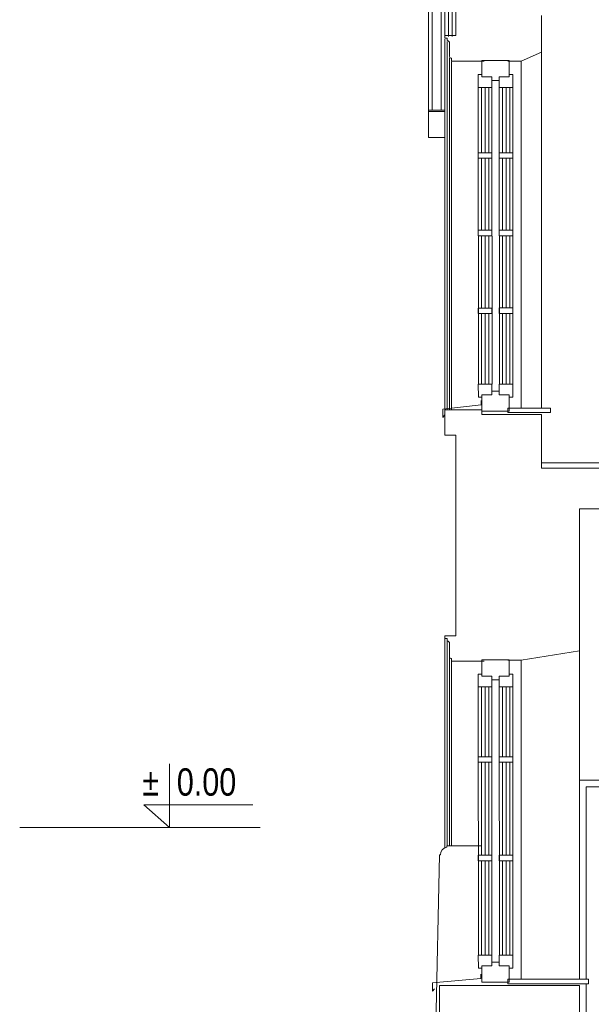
# Model space of a CAD drawing. Header units: millimetres. Extents: x -573548 to 674770, y -246895 to -89040.
# Tile 109 of 199: x 78160 to 81299, y -198965 to -193565. Entities that reach past the tile are written whole.
import ezdxf

# ---------------------------------------------------------------- set-up
doc = ezdxf.new("R2010")
doc.units = ezdxf.units.MM
for name, color, linetype, lineweight in [('@ELEWACJA_Nr_pióra__8', 8, 'Continuous', 9), ('A-DRZWI_Nr_pióra__1', 8, 'Continuous', 9), ('A-DRZWI_Nr_pióra__2', 8, 'Continuous', 9), ('a-widokowe_Nr_pióra__8', 8, 'Continuous', 9), ('A_obróbka_Nr_pióra__2', 8, 'Continuous', 9), ('A_widok ściany_Nr_pióra__1', 8, 'Continuous', 9), ('A_widok_Nr_pióra__1', 8, 'Continuous', 9), ('AO-RZEDNE_Nr_pióra__2', 8, 'Continuous', 9), ('AO-RZEDNE_Nr_pióra__61', 8, 'Continuous', 9), ('balustrada drewniana_Nr_pióra__1', 8, 'Continuous', 9), ('drewno_Nr_pióra__1', 8, 'Continuous', 9), ('drewno_Nr_pióra__251', 8, 'Continuous', 9), ('drewno_Nr_pióra__3', 8, 'Continuous', 9), ('drewno_Nr_pióra__41', 8, 'Continuous', 9), ('Nowe_A_okno_Nr_pióra__59', 8, 'Continuous', 9), ('SCHODY_Nr_pióra__1', 8, 'Continuous', 9), ('SCIANY_KONSTR_Nr_pióra__21', 8, 'Continuous', 9), ('SCIANY_KONSTR_Nr_pióra__4', 8, 'Continuous', 9), ('WIDOK_Nr_pióra__1', 8, 'Continuous', 9)]:
    doc.layers.add(name, color=color, linetype=linetype, lineweight=lineweight)
doc.styles.add('STYL_AUTOMATYCZNY_5', font='arial.ttf', dxfattribs={"width": 0.8})

# ---------------------------------------------------------------- blocks, each defined once
blk = doc.blocks.new('A$C685D2BB2')
at = {"layer": '@ELEWACJA_Nr_pióra__8'}
blk.add_line((2304.4, 4752.3), (2264.1, 2756.9), dxfattribs=at)
at = {"layer": 'A-DRZWI_Nr_pióra__1'}
for p, q in [((4216.4, 5125.1), (3110.9, 5125.1)), ((3110.9, 5125.1), (3110.9, 4070.6)), ((3110.9, 4045.6), (3110.9, 2932.3))]:
    blk.add_line(p, q, dxfattribs=at)
at = {"layer": 'A-DRZWI_Nr_pióra__2'}
blk.add_lwpolyline([(4253.6, 2932.3), (4253.6, 5162.3), (3073.7, 5162.3), (3073.7, 4070.6)], dxfattribs=at)
at = {"layer": 'a-widokowe_Nr_pióra__8'}
for p, q in [((2264.4, 10427.5), (2264.4, 8836)), ((2314.4, 10427.5), (2314.4, 8836)), ((2334.4, 10267.4), (2334.4, 9241.6)), ((2354.4, 10027.4), (2354.4, 9240.7)), ((2334.4, 9225.7), (2334.4, 7193.5)), ((2347.4, 9213.7), (2347.4, 7193.5)), ((2360.4, 9123.6), (2360.4, 7193.5)), ((2334.4, 7193.5), (2334.4, 7196.3)), ((2334.4, 5938.8), (2334.4, 4791.7)), ((2347.4, 5926.8), (2347.4, 4802.3)), ((2360.4, 5836.7), (2360.4, 4802.3)), ((2370.4, 5813.8), (2370.4, 4802.3)), ((2309.4, 4752.3), (2304.4, 4752.3)), ((2344.4, 4802.3), (2344.4, 4794.3)), ((2535.6, 4802.3), (2344.4, 4802.3))]:
    blk.add_line(p, q, dxfattribs=at)
blk.add_arc((2349.3, 4754.6), 40, 97.0401, 183.3488, dxfattribs=at)
at = {"layer": 'A_obróbka_Nr_pióra__2'}
for points in [[(2533.4, 7244), (2533.4, 7220.2), (2322.8, 7195.8), (2322.8, 7150.7), (2332.3, 7163)], [(2531.4, 4098.5), (2531.4, 4074.8), (2267.2, 4050.3), (2267.2, 4005.2), (2276.7, 4017.6)]]:
    blk.add_lwpolyline(points, dxfattribs=at)
at = {"layer": 'A_widok ściany_Nr_pióra__1'}
blk.add_line((3073.7, 4070.6), (3073.7, 5870.6), dxfattribs=at)
at = {"layer": 'A_widok_Nr_pióra__1'}
for p, q in [((2864.4, 7202.3), (2864.4, 9154.7)), ((2370.4, 9100.7), (2370.4, 7193.5)), ((2752.8, 9105.9), (2752.8, 7202.3)), ((2752.8, 5819), (2752.8, 4070.6))]:
    blk.add_line(p, q, dxfattribs=at)
at = {"layer": 'AO-RZEDNE_Nr_pióra__2'}
blk.add_line((0, 4902.3), (1321, 4902.3), dxfattribs=at)
blk.add_lwpolyline([(822.1, 5250.7), (822.1, 4902.3), (681.7, 5027.4), (1279.3, 5027.4)], dxfattribs=at)
at = {"layer": 'balustrada drewniana_Nr_pióra__1'}
blk.add_line((2680.4, 4070.6), (2680.4, 4045.6), dxfattribs=at)
at = {"layer": 'drewno_Nr_pióra__1'}
blk.add_line((2680.4, 7177.3), (2864.4, 7177.3), dxfattribs=at)
at = {"layer": 'drewno_Nr_pióra__251'}
blk.add_line((2550.4, 4053.2), (2680.4, 4053.2), dxfattribs=at)
at = {"layer": 'drewno_Nr_pióra__3'}
for p, q in [((2914.6, 7202.3), (2680.4, 7202.3)), ((2680.4, 7202.3), (2680.4, 7177.3)), ((2914.6, 7202.3), (2914.6, 7177.3)), ((2914.6, 7177.3), (2864.4, 7177.3)), ((2550.4, 5821.4), (2680.4, 5821.4)), ((3123.1, 4070.6), (2680.4, 4070.6)), ((3123.1, 4070.6), (3123.1, 4045.6)), ((3123.1, 4045.6), (2680.4, 4045.6))]:
    blk.add_line(p, q, dxfattribs=at)
at = {"layer": 'drewno_Nr_pióra__41'}
blk.add_line((2550.4, 7184.8), (2680.4, 7184.8), dxfattribs=at)
at = {"layer": 'Nowe_A_okno_Nr_pióra__59'}
for points in [[(2687.6, 9109.4), (2537.6, 9109.4), (2537.6, 9019.4), (2592.6, 9019.4), (2592.6, 8999.4), (2632.6, 8999.4), (2632.6, 9019.4), (2687.6, 9019.4)], [(2517.6, 8961.2), (2592.6, 8961.2), (2592.6, 9019.4), (2537.6, 9019.4), (2537.6, 9031.2), (2517.6, 9031.2)], [(2707.6, 8961.2), (2632.6, 8961.2), (2632.6, 9019.4), (2687.6, 9019.4), (2687.6, 9031.2), (2707.6, 9031.2)], [(2592.8, 8603.2), (2517.8, 8603.2), (2517.8, 8573.2), (2592.8, 8573.2)], [(2707.9, 8603.2), (2632.9, 8603.2), (2632.9, 8573.2), (2707.9, 8573.2)], [(2592.8, 8177.3), (2517.8, 8177.3), (2517.8, 8147.3), (2592.8, 8147.3)], [(2707.8, 8177.3), (2632.8, 8177.3), (2632.8, 8147.3), (2707.8, 8147.3)], [(2592.8, 7751.3), (2517.8, 7751.3), (2517.8, 7721.3), (2592.8, 7721.3)], [(2707.8, 7751.4), (2632.8, 7751.4), (2632.8, 7721.4), (2707.8, 7721.4)], [(2517.9, 7332.9), (2592.9, 7333), (2593, 7274.8), (2538, 7274.7), (2538, 7262.9), (2518, 7262.9)], [(2688, 7184.8), (2538, 7184.7), (2538, 7274.7), (2593, 7274.8), (2593, 7294.8), (2633, 7294.8), (2633, 7274.8), (2688, 7274.8)], [(2707.9, 7333), (2632.9, 7333), (2633, 7274.8), (2688, 7274.8), (2688, 7263), (2708, 7263.1)], [(2687.6, 5821.4), (2537.6, 5821.4), (2537.6, 5731.5), (2592.6, 5731.5), (2592.6, 5711.5), (2632.6, 5711.5), (2632.6, 5731.5), (2687.6, 5731.5)], [(2517.6, 5673.3), (2592.6, 5673.3), (2592.6, 5731.5), (2537.6, 5731.5), (2537.6, 5743.2), (2517.6, 5743.2)], [(2707.6, 5673.3), (2632.6, 5673.3), (2632.6, 5731.5), (2687.6, 5731.5), (2687.6, 5743.2), (2707.6, 5743.2)], [(2592.8, 5290.6), (2517.8, 5290.6), (2517.8, 5260.6), (2592.8, 5260.6)], [(2707.9, 5290.6), (2632.9, 5290.6), (2632.9, 5260.6), (2707.9, 5260.6)], [(2592.8, 4749.7), (2517.8, 4749.7), (2517.8, 4719.7), (2592.8, 4719.7)], [(2707.8, 4749.7), (2632.8, 4749.7), (2632.8, 4719.7), (2707.8, 4719.7)], [(2517.9, 4201.4), (2592.9, 4201.4), (2593, 4143.2), (2538, 4143.2), (2538, 4131.4), (2518, 4131.4)], [(2688, 4053.3), (2538, 4053.2), (2538, 4143.2), (2593, 4143.2), (2593, 4163.2), (2633, 4163.2), (2633, 4143.2), (2688, 4143.3)], [(2707.9, 4201.5), (2632.9, 4201.4), (2633, 4143.2), (2688, 4143.3), (2688, 4131.5), (2708, 4131.5)]]:
    blk.add_lwpolyline(points, close=True, dxfattribs=at)
for points in [[(2518.3, 7332.9), (2517.8, 8961.2)], [(2535.1, 8961.2), (2535.1, 8603.2)], [(2555.1, 8961.2), (2555.1, 8603.2)], [(2575.1, 8961.2), (2575.1, 8603.2)], [(2592.6, 8961.2), (2593.3, 7333)], [(2632.8, 8961.2), (2633.3, 7333)], [(2650.1, 8961.2), (2650.1, 8603.2)], [(2670.1, 8961.2), (2670.1, 8603.2)], [(2690.1, 8961.2), (2690.1, 8603.2)], [(2708.3, 7333), (2707.6, 8961.2)], [(2535.1, 8573.2), (2535.1, 8177.3)], [(2555.1, 8573.2), (2555.1, 8177.3)], [(2575.1, 8573.2), (2575.1, 8177.3)], [(2650.1, 8573.2), (2650.1, 8177.3)], [(2670.1, 8573.2), (2670.1, 8177.3)], [(2690.1, 8573.2), (2690.1, 8177.3)], [(2535.1, 8147.3), (2535.1, 7751.3)], [(2555.1, 8147.3), (2555.1, 7751.3)], [(2575.1, 8147.3), (2575.1, 7751.3)], [(2650.1, 8147.3), (2650.1, 7751.4)], [(2670.1, 8147.3), (2670.1, 7751.4)], [(2690.1, 8147.3), (2690.1, 7751.4)], [(2535.1, 7721.3), (2535.1, 7332.9)], [(2555.1, 7721.3), (2555.1, 7332.9)], [(2575.1, 7721.3), (2575.1, 7333)], [(2650.1, 7721.4), (2650.1, 7333)], [(2670.1, 7721.4), (2670.1, 7333)], [(2690.1, 7721.4), (2690.1, 7333)], [(2518.3, 4201.4), (2517.6, 5673.3)], [(2535.1, 5673.3), (2535.1, 5290.6)], [(2555.1, 5673.3), (2555.1, 5290.6)], [(2575.1, 5673.3), (2575.1, 5290.6)], [(2592.6, 5673.3), (2592.9, 4201.4)], [(2632.6, 5673.3), (2633.3, 4201.4)], [(2650.1, 5673.3), (2650.1, 5290.7)], [(2670.1, 5673.3), (2670.1, 5290.7)], [(2690.1, 5673.3), (2690.1, 5290.7)], [(2708.3, 4201.5), (2707.6, 5673.3)], [(2535.1, 5260.6), (2535.1, 4749.7)], [(2555.1, 5260.6), (2555.1, 4749.7)], [(2575.1, 5260.6), (2575.1, 4749.7)], [(2650.1, 5260.7), (2650.1, 4749.7)], [(2670.1, 5260.7), (2670.1, 4749.7)], [(2690.1, 5260.7), (2690.1, 4749.7)], [(2535.1, 4719.7), (2535.1, 4201.4)], [(2555.1, 4719.7), (2555.1, 4201.4)], [(2575.1, 4719.7), (2575.1, 4201.4)], [(2650.1, 4719.7), (2650.1, 4201.5)], [(2670.1, 4719.7), (2670.1, 4201.5)], [(2690.1, 4719.7), (2690.1, 4201.5)]]:
    blk.add_lwpolyline(points, dxfattribs=at)
at = {"layer": 'SCHODY_Nr_pióra__1'}
blk.add_line((2864.4, 6902.3), (4764.4, 6902.3), dxfattribs=at)
at = {"layer": 'SCIANY_KONSTR_Nr_pióra__21'}
for p, q in [((2394.4, 9245.7), (2394.4, 10783.5)), ((2864.4, 9154.7), (2864.4, 9356.3)), ((2394.4, 9245.7), (2334.4, 9245.7)), ((2752.8, 9105.9), (2864.4, 9154.7)), ((2752.8, 9105.9), (2680.4, 9105.9)), ((2538, 7193.5), (2334.4, 7193.5)), ((2334.4, 7193.5), (2334.4, 7053.5)), ((2538, 7193.5), (2538, 7167.3)), ((2864.4, 7167.3), (2538, 7167.3)), ((2864.4, 6872.3), (2864.4, 7167.3)), ((2334.4, 7053.5), (2394.4, 7053.5)), ((4704.4, 6872.3), (2864.4, 6872.3)), ((3073.7, 5870.6), (3073.7, 6650.5)), ((4283.7, 6650.5), (3073.7, 6650.5)), ((2394.4, 5953.8), (2334.4, 5953.8)), ((2752.8, 5819), (3073.7, 5870.6)), ((2752.8, 5819), (2680.4, 5819)), ((2304.4, 1837.3), (2304.4, 4035.6)), ((2304.4, 4035.6), (3073.7, 4035.6)), ((3073.7, 4035.6), (3073.7, 2902.3))]:
    blk.add_line(p, q, dxfattribs=at)
blk.add_lwpolyline([(2394.4, 7053.5), (2394.4, 5953.8)], dxfattribs=at)
at = {"layer": 'SCIANY_KONSTR_Nr_pióra__4'}
for points in [[(2550.4, 9105.7), (2370.4, 9105.7), (2370.4, 9120.7, -0.436052), (2360.4, 9130.5), (2360.4, 9202.9, 0.371445), (2347.4, 9218.7), (2347.4, 9230.7), (2334.4, 9230.7), (2334.4, 9245.7), (2394.4, 9245.7)], [(2550.4, 5813.8), (2370.4, 5813.8), (2370.4, 5828.8, -0.436052), (2360.4, 5838.6), (2360.4, 5911, 0.371445), (2347.4, 5926.8), (2347.4, 5938.8), (2334.4, 5938.8), (2334.4, 5953.8), (2394.4, 5953.8)]]:
    blk.add_lwpolyline(points, format="xyb", dxfattribs=at)
at = {"layer": 'WIDOK_Nr_pióra__1'}
for p, q in [((2244.4, 10583.8), (2244.4, 8686)), ((2374.4, 9240.7), (2374.4, 10027.4)), ((2334.4, 8836), (2244.4, 8836)), ((2334.4, 8828.4), (2244.4, 8828.4)), ((2334.4, 8686), (2244.4, 8686))]:
    blk.add_line(p, q, dxfattribs=at)
at = {"layer": 'AO-RZEDNE_Nr_pióra__61', "char_height": 150, "attachment_point": 7, "style": 'STYL_AUTOMATYCZNY_5'}
for s, insert in [('\\A1;{\\pql;\\fArial|b0|i0|c238|p0;\\W0.800000;±}', (673.4, 5077.1)), ('\\A1;{\\pql;\\fArial|b0|i0|c238|p0;\\W0.800000;0.00}', (862.7, 5074.6))]:
    blk.add_mtext(s, dxfattribs=dict(at, insert=insert))

msp = doc.modelspace()

# ---------------------------------------------------------------- block references
at = {"color": 150}
msp.add_blockref('A$C685D2BB2', (78160.5, -202897.5), dxfattribs=at)

doc.saveas('drawing.dxf')
